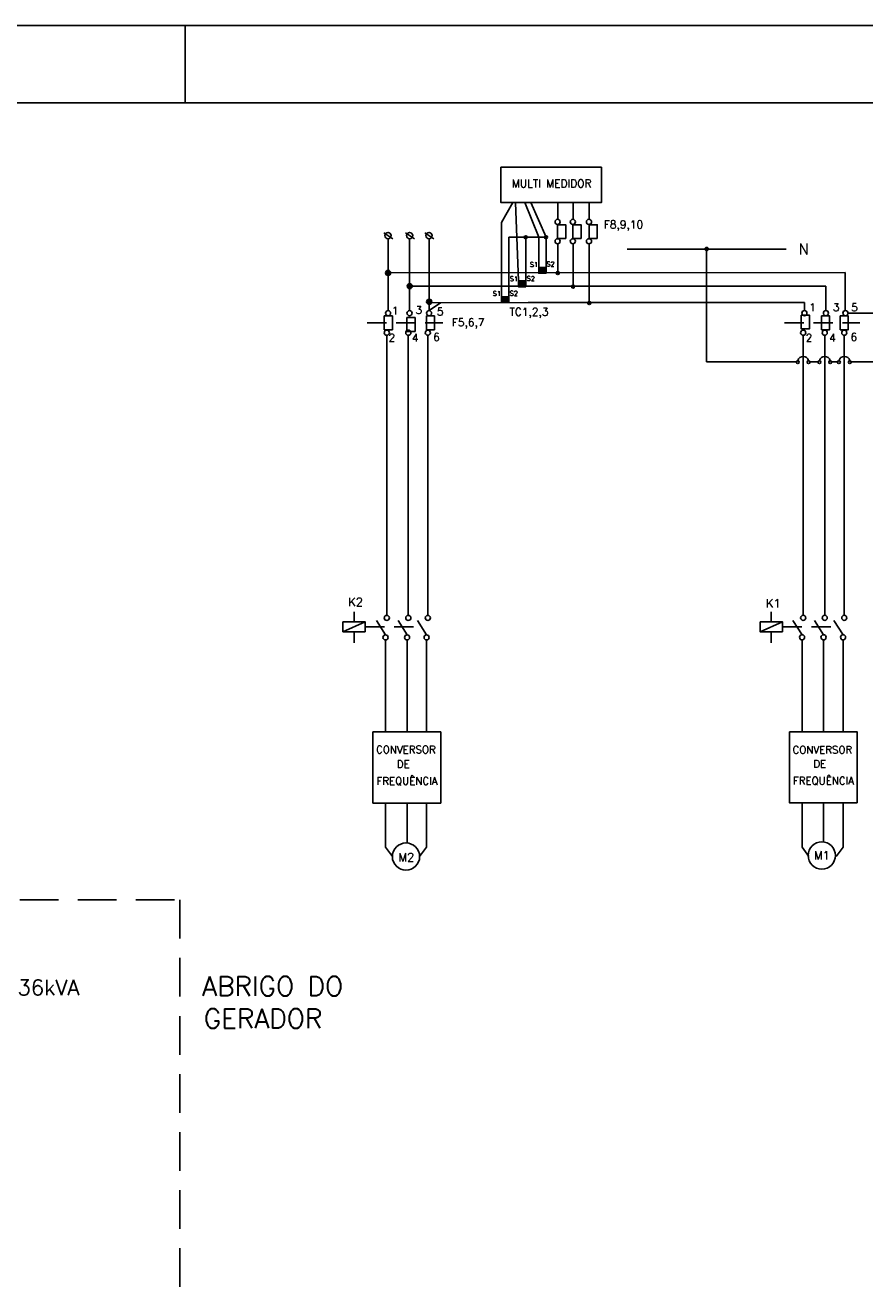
# Model space of a CAD drawing. Header units: millimetres. Extents: x 654.5 to 713.9, y 620.2 to 662.2.
# Tile 3 of 6: x 674.8 to 685.7, y 645.8 to 662.2. Entities that reach past the tile are written whole.
import ezdxf
from ezdxf.enums import TextEntityAlignment as Align

# ---------------------------------------------------------------- set-up
doc = ezdxf.new("R2010")
doc.units = ezdxf.units.MM
doc.linetypes.add('DASHED2', pattern=[9.525, 6.35, -3.175])
doc.linetypes.add('HIDDEN', pattern=[0.375, 0.25, -0.125])
for name, color, linetype in [('DIAGRAMA', 8, 'Continuous'), ('ETXT004', 4, 'Continuous'), ('ETXT0090', 8, 'Continuous'), ('PADRÃO', 4, 'Continuous'), ('TEXTO', 7, 'Continuous')]:
    doc.layers.add(name, color=color, linetype=linetype)
doc.styles.add('ROMANS', font='romans.shx')

msp = doc.modelspace()

# ---------------------------------------------------------------- hatches: boundary and pattern name
at = {"layer": 'DIAGRAMA', "linetype": 'DASHED2', "ltscale": 0.07}
h = msp.add_hatch(color=2, dxfattribs=at)
h.paths.add_polyline_path([(683.641, 659.307, 1), (683.599, 659.307)])
h.paths.add_polyline_path([(683.62, 659.307), (683.599, 659.307, 0.414214), (683.62, 659.286)])
h.paths.add_polyline_path([(683.62, 659.307), (683.62, 659.286, 0.414214), (683.641, 659.307)])
at = {"layer": 'DIAGRAMA', "linetype": 'Continuous'}
for points in [[(679.537, 658.999, 1), (679.471, 658.999, 1)], [(679.817, 658.827, 1), (679.751, 658.827, 1)], [(680.069, 658.625, 1), (680.003, 658.625, 1)]]:
    msp.add_hatch(color=2, dxfattribs=at).paths.add_polyline_path(points)
at = {"layer": 'ETXT004'}
for points in [[(681.282, 659.478, 1), (681.282, 659.44, 1)], [(681.545, 659.478, 1), (681.545, 659.44, 1)], [(681.545, 659.033), (681.545, 659.07), (681.451, 659.07), (681.451, 659.033)], [(681.282, 658.859), (681.282, 658.895), (681.188, 658.895), (681.188, 658.859)], [(681.452, 659.03), (681.452, 658.994), (681.545, 658.994), (681.545, 659.03)], [(681.697, 659.017, 1), (681.697, 658.978, 1)], [(681.188, 658.855), (681.188, 658.819), (681.282, 658.819), (681.282, 658.855)], [(681.894, 658.84, 1), (681.894, 658.802, 1)], [(681.063, 658.654), (681.063, 658.691), (680.969, 658.691), (680.969, 658.654)], [(680.969, 658.65), (680.969, 658.614), (681.063, 658.614), (681.063, 658.65)], [(682.103, 658.628, 1), (682.103, 658.59, 1)]]:
    msp.add_hatch(color=2, dxfattribs=at).paths.add_polyline_path(points)

# ---------------------------------------------------------------- linework, layer by layer
at = {"layer": 'DIAGRAMA', "color": 2, "linetype": 'Continuous'}
for p, q in [((679.45, 659.517), (679.566, 659.441)), ((679.504, 658.511), (679.504, 659.441)), ((679.728, 659.517), (679.844, 659.441)), ((679.782, 658.511), (679.782, 659.441)), ((679.98, 659.517), (680.096, 659.441)), ((680.034, 658.511), (680.034, 659.441)), ((683.62, 657.85), (683.62, 659.307)), ((679.504, 659.001), (685.411, 659.004)), ((685.411, 659.004), (685.411, 658.511)), ((685.161, 658.826), (681.063, 658.826)), ((685.161, 658.512), (685.161, 658.826)), ((680.181, 658.613), (680.034, 658.511)), ((684.883, 658.614), (681.315, 658.614)), ((684.883, 658.512), (684.883, 658.614)), ((685.446, 658.479), (686.046, 658.479)), ((679.488, 658.192), (679.488, 654.573)), ((679.766, 658.192), (679.766, 654.573)), ((680.018, 658.192), (680.018, 654.573)), ((684.867, 658.193), (684.867, 654.574)), ((685.145, 658.193), (685.145, 654.574)), ((685.398, 658.193), (685.398, 654.574)), ((683.62, 657.85), (684.779, 657.85)), ((684.955, 657.85), (685.058, 657.85)), ((685.234, 657.85), (685.311, 657.85)), ((685.487, 657.85), (687.377, 657.85)), ((679.208, 654.49), (678.921, 654.36)), ((679.065, 654.49), (679.065, 654.62)), ((679.065, 654.62), (679.065, 654.49)), ((679.472, 654.321), (679.355, 654.505)), ((679.75, 654.321), (679.633, 654.505)), ((680.002, 654.321), (679.885, 654.505)), ((684.598, 654.491), (684.311, 654.361)), ((684.454, 654.62), (684.454, 654.491)), ((684.454, 654.491), (684.454, 654.62)), ((684.852, 654.322), (684.734, 654.505)), ((685.13, 654.322), (685.012, 654.505)), ((685.382, 654.322), (685.264, 654.505)), ((679.065, 654.36), (679.065, 654.217)), ((684.454, 654.361), (684.454, 654.218)), ((679.472, 654.255), (679.472, 653.661)), ((679.75, 654.255), (679.75, 653.661)), ((680.002, 654.255), (680.002, 653.661)), ((684.852, 654.255), (684.852, 653.662)), ((685.13, 654.255), (685.13, 653.662)), ((685.382, 654.255), (685.382, 653.662)), ((679.472, 653.661), (679.472, 653.069)), ((679.75, 653.661), (679.75, 653.069)), ((680.002, 653.661), (680.003, 653.069)), ((684.852, 653.662), (684.852, 653.069)), ((685.13, 653.662), (685.13, 653.069)), ((685.382, 653.662), (685.382, 653.069)), ((679.472, 652.15), (679.472, 651.578)), ((679.75, 652.15), (679.75, 651.631)), ((680.003, 652.15), (680.003, 651.578)), ((684.852, 652.15), (684.852, 651.579)), ((685.13, 652.15), (685.13, 651.643)), ((685.382, 652.15), (685.382, 651.579)), ((679.472, 651.578), (679.56, 651.455)), ((680.003, 651.578), (679.912, 651.455)), ((684.852, 651.579), (684.94, 651.456)), ((685.382, 651.579), (685.291, 651.456))]:
    msp.add_line(p, q, dxfattribs=at)
at = {"layer": 'DIAGRAMA', "color": 2, "linetype": 'Continuous', "ltscale": 0.07}
msp.add_line((682.591, 659.307), (684.648, 659.307), dxfattribs=at)
at = {"layer": 'DIAGRAMA', "color": 2, "linetype": 'ByBlock'}
for p, q in [((679.782, 658.826), (681.063, 658.826)), ((680.034, 658.613), (681.315, 658.614))]:
    msp.add_line(p, q, dxfattribs=at)
at = {"layer": 'DIAGRAMA', "color": 2, "linetype": 'HIDDEN'}
for p, q in [((679.235, 658.352), (680.21, 658.352)), ((684.625, 658.353), (685.599, 658.353)), ((679.208, 654.425), (679.936, 654.425)), ((684.598, 654.426), (685.325, 654.426))]:
    msp.add_line(p, q, dxfattribs=at)
at = {"layer": 'DIAGRAMA', "color": 2, "linetype": 'Continuous'}
for points in [[(680.963, 660.363), (682.26, 660.363), (682.26, 659.907), (680.963, 659.907)], [(679.455, 658.442), (679.56, 658.442), (679.56, 658.264), (679.455, 658.264)], [(679.748, 658.421), (679.853, 658.421), (679.853, 658.243), (679.748, 658.243)], [(679.999, 658.442), (680.104, 658.442), (680.104, 658.264), (679.999, 658.264)], [(684.842, 658.453), (684.947, 658.453), (684.947, 658.275), (684.842, 658.275)], [(685.104, 658.442), (685.208, 658.442), (685.208, 658.264), (685.104, 658.264)], [(685.345, 658.442), (685.449, 658.442), (685.449, 658.264), (685.345, 658.264)], [(678.921, 654.49), (679.208, 654.49), (679.208, 654.36), (678.921, 654.36)], [(684.311, 654.491), (684.598, 654.491), (684.598, 654.361), (684.311, 654.361)], [(679.309, 653.066), (680.185, 653.066), (680.185, 652.146), (679.309, 652.146)], [(684.688, 653.069), (685.564, 653.069), (685.564, 652.15), (684.688, 652.15)]]:
    msp.add_lwpolyline(points, close=True, dxfattribs=at)
for points in [[(681.697, 659.907), (681.697, 659.691)], [(681.894, 659.907), (681.894, 659.691)], [(682.103, 659.907), (682.103, 659.691)], [(681.697, 659.374), (681.697, 658.997)], [(681.894, 659.374), (681.894, 658.821)], [(682.103, 659.374), (682.103, 658.609)]]:
    msp.add_lwpolyline(points, dxfattribs=at)
at = {"layer": 'DIAGRAMA', "color": 2, "linetype": 'Continuous', "elevation": 21.421}
for points in [[(681.799, 659.443), (681.695, 659.443), (681.695, 659.621), (681.799, 659.621)], [(681.997, 659.443), (681.892, 659.443), (681.892, 659.621), (681.997, 659.621)], [(682.206, 659.443), (682.101, 659.443), (682.101, 659.621), (682.206, 659.621)]]:
    msp.add_lwpolyline(points, close=True, dxfattribs=at)
at = {"layer": 'DIAGRAMA', "color": 2, "linetype": 'Continuous'}
for centre, radius in [((681.694, 659.658), 0.0331), ((681.891, 659.658), 0.0331), ((682.1, 659.658), 0.0331), ((679.504, 659.481), 0.0403), ((679.782, 659.481), 0.0403), ((680.034, 659.481), 0.0403), ((681.694, 659.407), 0.0331), ((681.891, 659.407), 0.0331), ((682.1, 659.407), 0.0331), ((679.504, 658.999), 0.0331), ((679.784, 658.827), 0.0331), ((680.036, 658.625), 0.0331), ((679.504, 658.478), 0.0331), ((679.782, 658.478), 0.0331), ((680.034, 658.478), 0.0331), ((684.883, 658.479), 0.0331), ((685.161, 658.479), 0.0331), ((685.413, 658.479), 0.0331), ((679.488, 658.226), 0.0331), ((679.766, 658.226), 0.0331), ((680.018, 658.226), 0.0331), ((684.867, 658.226), 0.0331), ((685.145, 658.226), 0.0331), ((685.398, 658.226), 0.0331), ((684.797, 657.845), 0.0186), ((684.937, 657.845), 0.0186), ((685.076, 657.845), 0.0186), ((685.216, 657.845), 0.0186), ((685.329, 657.845), 0.0186), ((685.469, 657.845), 0.0186), ((679.488, 654.54), 0.0331), ((679.766, 654.54), 0.0331), ((680.018, 654.54), 0.0331), ((684.867, 654.541), 0.0331), ((685.145, 654.541), 0.0331), ((685.398, 654.541), 0.0331), ((679.472, 654.288), 0.0331), ((679.75, 654.288), 0.0331), ((680.002, 654.288), 0.0331), ((684.852, 654.289), 0.0331), ((685.13, 654.289), 0.0331), ((685.382, 654.289), 0.0331), ((679.736, 651.455), 0.176), ((685.107, 651.469), 0.176)]:
    msp.add_circle(centre, radius, dxfattribs=at)
at = {"layer": 'DIAGRAMA', "color": 2, "linetype": 'DASHED2', "ltscale": 0.07}
msp.add_circle((683.62, 659.307), 0.0209, dxfattribs=at)
at = {"layer": 'DIAGRAMA', "color": 2, "linetype": 'Continuous'}
for centre in [(684.867, 657.847), (685.146, 657.847), (685.399, 657.847)]:
    msp.add_arc(centre, 0.0719, 13.4076, 166.5809, dxfattribs=at)
at = {"layer": 'ETXT004', "color": 2}
for p, q in [((680.969, 659.649), (681.118, 659.907)), ((681.188, 658.895), (681.15, 659.907)), ((681.451, 659.459), (681.272, 659.907)), ((681.545, 659.459), (681.347, 659.907)), ((680.969, 658.69), (680.969, 659.649)), ((681.063, 659.459), (681.263, 659.459)), ((681.063, 658.69), (681.063, 659.459)), ((681.282, 658.895), (681.282, 659.459)), ((681.301, 659.459), (681.432, 659.459)), ((681.432, 659.459), (681.526, 659.459)), ((681.451, 659.07), (681.451, 659.459)), ((681.545, 659.07), (681.545, 659.459))]:
    msp.add_line(p, q, dxfattribs=at)
for points in [[(681.451, 659.033), (681.451, 659.07), (681.545, 659.07), (681.545, 659.033)], [(681.188, 658.859), (681.188, 658.895), (681.282, 658.895), (681.282, 658.859)], [(681.452, 659.03), (681.452, 658.994), (681.545, 658.994), (681.545, 659.03)], [(681.188, 658.855), (681.188, 658.819), (681.282, 658.819), (681.282, 658.855)], [(680.969, 658.654), (680.969, 658.691), (681.063, 658.691), (681.063, 658.654)], [(680.969, 658.65), (680.969, 658.614), (681.063, 658.614), (681.063, 658.65)]]:
    msp.add_lwpolyline(points, close=True, dxfattribs=at)
for centre in [(681.282, 659.459), (681.545, 659.459), (681.697, 658.997), (681.894, 658.821), (682.103, 658.609)]:
    msp.add_circle(centre, 0.0192, dxfattribs=at)
at = {"layer": 'ETXT0090', "color": 7, "linetype": 'HIDDEN', "ltscale": 2}
msp.add_lwpolyline([(658.246, 650.895), (676.814, 650.895), (676.814, 634.061), (658.246, 634.061)], close=True, dxfattribs=at)
at = {"layer": 'PADRÃO', "color": 2}
for p, q in [((654.482, 662.198), (713.882, 662.198)), ((676.882, 661.198), (676.882, 662.198)), ((676.882, 661.198), (676.882, 662.198))]:
    msp.add_line(p, q, dxfattribs=at)
at = {"layer": 'PADRÃO', "color": 1}
msp.add_line((712.882, 661.198), (656.982, 661.198), dxfattribs=at)

# ---------------------------------------------------------------- texts
at = {"layer": 'DIAGRAMA', "color": 2, "style": 'ROMANS'}
for s, height, p in [('MULTI MEDIDOR', 0.10036, (681.617, 660.154)), ('F8,9,10', 0.1004, (682.546, 659.609)), ('N', 0.141, (684.873, 659.308)), ('1', 0.1, (679.598, 658.511)), ('3', 0.1, (679.901, 658.519)), ('5', 0.1, (680.177, 658.499)), ('1', 0.1, (684.988, 658.555)), ('3', 0.1, (685.291, 658.555)), ('5', 0.1, (685.531, 658.553)), ('F5,6,7', 0.1004, (680.54, 658.344)), ('TC1,2,3', 0.1004, (681.325, 658.48)), ('2', 0.1, (679.552, 658.16)), ('4', 0.1, (679.855, 658.16)), ('6', 0.1, (680.131, 658.169)), ('2', 0.1, (684.942, 658.16)), ('4', 0.1, (685.245, 658.16)), ('6', 0.1, (685.521, 658.17)), ('K2', 0.1086, (679.085, 654.744)), ('K1', 0.1086, (684.48, 654.728)), ('CONVERSOR', 0.0967, (679.735, 652.838)), ('CONVERSOR', 0.0967, (685.115, 652.836)), ('DE ', 0.0967, (679.734, 652.651)), ('DE ', 0.0967, (685.113, 652.654)), ('FREQUÊNCIA', 0.0967, (679.749, 652.442)), ('FREQUÊNCIA', 0.0967, (685.129, 652.445)), ('M2', 0.1086, (679.74, 651.446)), ('M1', 0.1086, (685.109, 651.471))]:
    msp.add_text(s, height=height, dxfattribs=at).set_placement(p, align=Align.MIDDLE)
at = {"layer": 'ETXT004', "color": 2, "style": 'ROMANS'}
for s, p in [('S1', (681.389, 659.107)), ('S2', (681.603, 659.113)), ('S1', (681.13, 658.923)), ('S2', (681.348, 658.926)), ('S1', (680.91, 658.731)), ('S2', (681.128, 658.734))]:
    msp.add_text(s, height=0.0615, dxfattribs=at).set_placement(p, align=Align.MIDDLE)
at = {"layer": 'TEXTO', "color": 2, "style": 'ROMANS'}
for s, height, p in [('GERADOR TRIFÁSICO 40/36kVA', 0.2, (671.385, 649.664)), ('ABRIGO DO', 0.25, (677.103, 649.656)), ('GERADOR', 0.25, (677.124, 649.237))]:
    msp.add_text(s, height=height, dxfattribs=at).set_placement(p)

doc.saveas('drawing.dxf')
